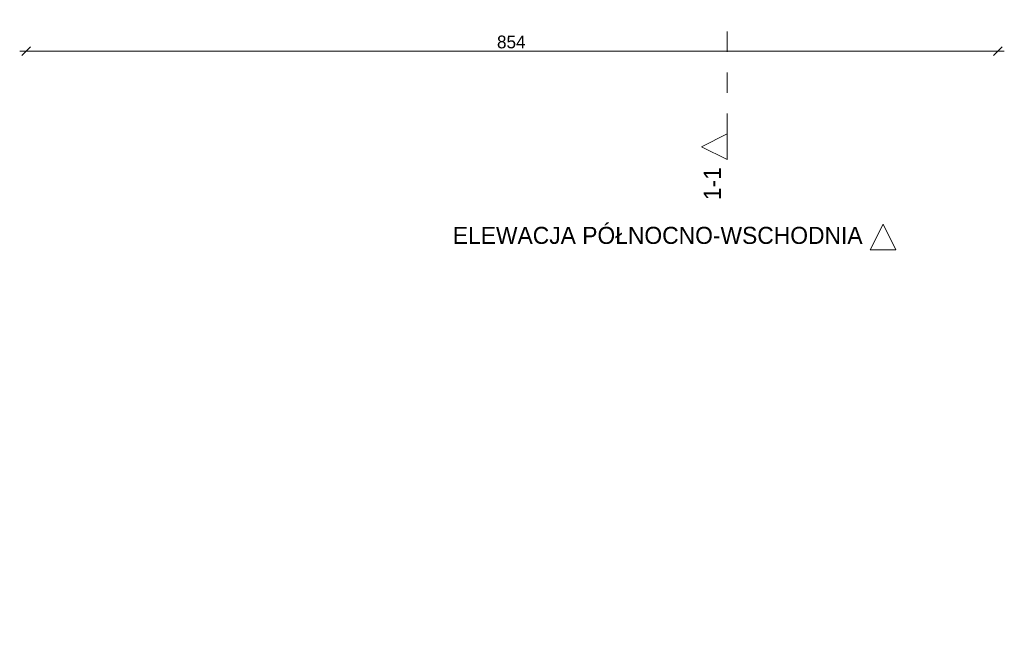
# Model space of a CAD drawing. Header units: millimetres. Extents: x 61880 to 78760, y -3078 to 13188.
# Tile 2 of 4: x 68565 to 77214, y -3078 to 2412. Entities that reach past the tile are written whole.
import ezdxf

# ---------------------------------------------------------------- set-up
doc = ezdxf.new("R2010")
doc.units = ezdxf.units.MM
doc.header["$MEASUREMENT"] = 0
doc.linetypes.add('Przerywana', pattern=[360, 180, -180])
doc.linetypes.add('Wipeout_Contour', pattern=[1000, 0, -1000])
for name, color, linetype, lineweight, true_color in [('0_Nr_pióra__61', 7, 'Continuous', 13, 0x6a6a6a), ('inw_przekrój _Nr_pióra__101', 7, 'Continuous', 5, 0xb2b2b2), ('inw_przekrój _Nr_pióra__61', 7, 'Continuous', 13, 0x6a6a6a)]:
    doc.layers.add(name, color=color, linetype=linetype, lineweight=lineweight, true_color=true_color)
doc.layers.add('inw_przekrój', color=7, linetype='Continuous')
doc.layers.add('inw_wymiarowanie', color=7, linetype='Continuous')
doc.layers.add('inw_wymiarowanie_Nr_pióra__1', color=7, linetype='Continuous', lineweight=13)
doc.styles.add('STYL_AUTOMATYCZNY_2', font='txt')
doc.dimstyles.new('STYL_AUTOMATYCZNY__1', dxfattribs={"dimtxt": 112.5, "dimasz": 71.25, "dimexe": 0.18, "dimexo": 0.0625, "dimgap": 0.09, "dimtad": 1, "dimtih": 1, "dimtoh": 1, "dimdec": 0, "dimlfac": 0.1, "dimzin": 0, "dimdsep": 46, "dimtxsty": 'STYL_AUTOMATYCZNY_2', "dimblk": 'ARROWHEAD_6', "dimblk1": 'ARROWHEAD_6', "dimblk2": 'ARROWHEAD_6', "dimcen": 0.09, "dimse1": 1, "dimse2": 1, "dimclrd": 7, "dimclre": 7, "dimclrt": 7, "dimadec": 1, "dimazin": 0, "dimtfac": 1, "dimtdec": 4, "dimtmove": 0, "dimatfit": 3, "dimfxl": 0, "dimtolj": 1, "dimtzin": 0, "dimarcsym": 0})

# ---------------------------------------------------------------- blocks, each defined once
blk = doc.blocks.new('*D31')
at = {"layer": 'inw_wymiarowanie_Nr_pióra__1', "color": 7, "linetype": 'Continuous', "lineweight": 13}
for p, q in [((68658.5, 2173.3), (68583.5, 2098.3)), ((77120.3, 2098.3), (77195.3, 2173.3)), ((68564.7, 2135.8), (68621, 2135.8)), ((68621, 2135.8), (77157.8, 2135.8)), ((77157.8, 2135.8), (77214, 2135.8))]:
    blk.add_line(p, q, dxfattribs=at)
at = {"layer": 'inw_wymiarowanie_Nr_pióra__1', "color": 7, "lineweight": 13, "insert": (72757.5, 2158.3), "char_height": 112.5, "attachment_point": 7, "style": 'STYL_AUTOMATYCZNY_2'}
blk.add_mtext('\\A1;{\\pql;\\fCentury Gothic|b0|i0|c238|p34;854}', dxfattribs=at)
blk = doc.blocks.new('ARROWHEAD_6')
at = {"color": 0, "linetype": 'Continuous', "lineweight": 0}
for p, q in [((0, 0), (-1, 0)), ((-0.5, -0.5), (0.5, 0.5))]:
    blk.add_line(p, q, dxfattribs=at)
blk = doc.blocks.new('Elewacja_1_4', base_point=(64662.9, 388.9))
at = {"layer": '0_Nr_pióra__61', "color": 251, "lineweight": 13, "true_color": 0x6a6a6a, "insert": (75969.1, 439), "char_height": 150, "attachment_point": 9, "style": 'STYL_AUTOMATYCZNY_2'}
blk.add_mtext('\\A1;{\\pqr;\\pt0;\\fCentury Gothic|b0|i0|c238|p34;ELEWACJA PÓŁNOCNO-WSCHODNIA}', dxfattribs=at)
at = {"color": 254, "linetype": 'Wipeout_Contour', "lineweight": 0, "ltscale": 228451.807774}
blk.add_wipeout([(76036.6, 388.9), (76261.6, 388.9), (76149.1, 613.9)], dxfattribs=at)
at = {"layer": '0_Nr_pióra__61', "color": 251, "linetype": 'Continuous', "lineweight": 13, "true_color": 0x6a6a6a, "flags": 128}
blk.add_lwpolyline([(76036.6, 388.9), (76261.6, 388.9), (76149.1, 613.9)], close=True, dxfattribs=at)
blk = doc.blocks.new('Płaszczyzna odcinająca_1_4', base_point=(74778.4, 1295.5))
at = {"layer": 'inw_przekrój _Nr_pióra__101', "color": 253, "linetype": 'Przerywana', "lineweight": 5, "true_color": 0xb2b2b2}
blk.add_line((74778.4, 1408), (74778.4, 12080.9), dxfattribs=at)
at = {"layer": 'inw_przekrój _Nr_pióra__61', "color": 251, "lineweight": 13, "true_color": 0x6a6a6a, "char_height": 150, "rotation": 90, "style": 'STYL_AUTOMATYCZNY_2'}
for s, insert, attachment_point in [('\\A1;{\\pql;\\pt0;\\fCentury Gothic|b0|i0|c238|p34;1-1}', (74724.5, 12373.4), 7), ('\\A1;{\\pqr;\\pt0;\\fCentury Gothic|b0|i0|c238|p34;1-1}', (74724.5, 1115.5), 9)]:
    blk.add_mtext(s, dxfattribs=dict(at, insert=insert, attachment_point=attachment_point))
at = {"color": 254, "linetype": 'Wipeout_Contour', "lineweight": 0, "ltscale": 227075.572009}
blk.add_wipeout([(74778.4, 12305.9), (74553.4, 12193.4), (74778.4, 12080.9)], dxfattribs=at).dxf.layer = 'inw_przekrój'
at = {"color": 254, "linetype": 'Wipeout_Contour', "lineweight": 0, "ltscale": 224143.482867}
blk.add_wipeout([(74778.4, 1183), (74778.4, 1408), (74553.4, 1295.5)], dxfattribs=at).dxf.layer = 'inw_przekrój'
at = {"layer": 'inw_przekrój _Nr_pióra__61', "color": 251, "linetype": 'Continuous', "lineweight": 13, "true_color": 0x6a6a6a, "flags": 128}
for points in [[(74778.4, 12305.9), (74778.4, 12080.9), (74553.4, 12193.4)], [(74778.4, 1183), (74778.4, 1408), (74553.4, 1295.5)]]:
    blk.add_lwpolyline(points, close=True, dxfattribs=at)

msp = doc.modelspace()

# ---------------------------------------------------------------- dimensions: what is measured, and where the dimension line sits
at = {"layer": 'inw_wymiarowanie', "color": 7, "linetype": 'Continuous', "lineweight": 13}
dim = msp.add_linear_dim(base=(77157.8, 2135.8), p1=(68621, -3029.2), p2=(77157.8, -3078.1), dimstyle='STYL_AUTOMATYCZNY__1', dxfattribs=at)
dim.commit()
dim.dimension.update_dxf_attribs({"geometry": '*D31', "text_midpoint": (72886.2, 2214.5), "dimtype": 160})

# ---------------------------------------------------------------- next in the draw order: block references
at = {"color": 151, "lineweight": 13, "true_color": 0x80c2ff}
msp.add_blockref('Elewacja_1_4', (64662.9, 388.9), dxfattribs=at)
at = {"layer": 'inw_przekrój', "color": 253, "lineweight": 5, "true_color": 0xb2b2b2}
msp.add_blockref('Płaszczyzna odcinająca_1_4', (74778.4, 1295.5), dxfattribs=at)

doc.saveas('drawing.dxf')
